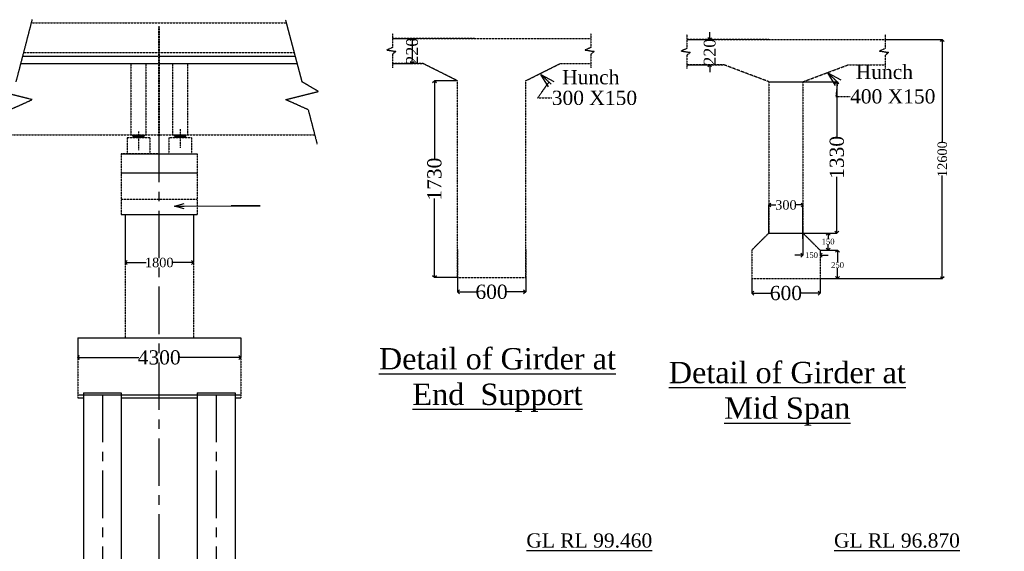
# Model space of a CAD drawing. Header units: millimetres. Extents: x -11064034 to 12176239, y -803770 to 320261.
# Tile 12 of 16: x 3190593 to 3242531, y -756221 to -728190. Entities that reach past the tile are written whole.
import ezdxf

# ---------------------------------------------------------------- set-up
doc = ezdxf.new("R2010")
doc.units = ezdxf.units.MM
doc.header["$MEASUREMENT"] = 0
doc.linetypes.add('CENTERX2', pattern=[4, 2.5, -0.5, 0.5, -0.5])
doc.linetypes.add('HIDDEN', pattern=[0.375, 0.25, -0.125])
doc.layers.add('TEXT', color=7, linetype='Continuous')
doc.styles.get("Standard").update_dxf_attribs({"font": 'times.ttf'})
doc.styles.add('style1', font='txt.shx', dxfattribs={"height": 1})
doc.dimstyles.new('RH SCALL', dxfattribs={"dimtxt": 500, "dimasz": 200, "dimexe": 1, "dimexo": 1.5, "dimgap": 0.09, "dimtad": 0, "dimdec": 0, "dimzin": 4, "dimdsep": 46, "dimtxsty": 'Standard', "dimblk": 'OPEN90', "dimcen": 0, "dimadec": 0, "dimazin": 1, "dimtfac": 1, "dimtdec": 0, "dimtix": 1, "dimtofl": 0, "dimtmove": 0, "dimatfit": 3, "dimfxl": 0, "dimtolj": 1, "dimtzin": 0, "dimarcsym": 0})
doc.dimstyles.get("Standard").update_dxf_attribs({"dimtxt": 400, "dimasz": 215, "dimexe": 0.18, "dimexo": 0.0625, "dimgap": 0.09, "dimtad": 0, "dimtih": 1, "dimtoh": 1, "dimdec": 0, "dimzin": 4, "dimdsep": 46, "dimtxsty": 'Standard', "dimblk": 'OPEN90', "dimcen": 0, "dimadec": 0, "dimazin": 1, "dimtfac": 1, "dimtdec": 0, "dimtix": 1, "dimtofl": 0, "dimtmove": 0, "dimatfit": 3, "dimldrblk": 'OPEN30', "dimfxl": 0, "dimtolj": 1, "dimtzin": 0, "dimarcsym": 0})

# ---------------------------------------------------------------- blocks, each defined once
blk = doc.blocks.new('_Open90')
at = {"color": 0, "linetype": 'ByBlock', "lineweight": -2}
for p, q in [((0, 0), (-1, 0)), ((-0.5, 0.5), (0, 0)), ((0, 0), (-0.5, -0.5))]:
    blk.add_line(p, q, dxfattribs=at)
blk = doc.blocks.new('*D372')
at = {"color": 0, "linetype": 'Continuous', "lineweight": -2, "ltscale": 10000, "transparency": 16777216}
for p, q in [((3213683.113038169, -741788.5985115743), (3213683.113038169, -742540.7785115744)), ((3217283.113038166, -741788.5985115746), (3217283.113038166, -742540.7785115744)), ((3213898.113038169, -742540.5985115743), (3214695.982663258, -742540.5985115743)), ((3217068.113038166, -742540.5985115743), (3216270.243413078, -742540.5985115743))]:
    blk.add_line(p, q, dxfattribs=at)
at = {"layer": 'Defpoints', "color": 0, "linetype": 'Continuous', "lineweight": 30, "ltscale": 10000, "transparency": 16777216}
for p in [(3213683.113038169, -741788.5360115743), (3217283.113038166, -741788.5360115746), (3217283.113038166, -742540.5985115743)]:
    blk.add_point(p, dxfattribs=at)
at = {"color": 0, "linetype": 'Continuous', "lineweight": -2, "ltscale": 10000, "transparency": 16777216, "xscale": 215, "yscale": 215, "zscale": 215, "rotation": 180}
blk.add_blockref('_Open90', (3213683.113038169, -742540.5985115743), dxfattribs=at)
at = {"color": 0, "linetype": 'Continuous', "lineweight": -2, "ltscale": 10000, "transparency": 16777216, "xscale": 215, "yscale": 215, "zscale": 215}
blk.add_blockref('_Open90', (3217283.113038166, -742540.5985115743), dxfattribs=at)
at = {"color": 0, "linetype": 'Continuous', "ltscale": 10000, "transparency": 16777216, "insert": (3215483.113038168, -742540.5985115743), "char_height": 400, "attachment_point": 5}
blk.add_mtext('\\A1;{\\H1.875x;600}', dxfattribs=at)
blk = doc.blocks.new('_Open30')
at = {"color": 0, "linetype": 'ByBlock', "lineweight": -2}
for p, q in [((-1, 0.26794919), (0, 0)), ((0, 0), (-1, -0.26794919)), ((0, 0), (-1, 0))]:
    blk.add_line(p, q, dxfattribs=at)
blk = doc.blocks.new('*D373')
at = {"color": 0, "linetype": 'Continuous', "lineweight": -2, "ltscale": 10000, "transparency": 16777216}
for p, q in [((3213681.613038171, -731408.5360115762), (3212469.55053826, -731408.5360115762)), ((3212470.55053826, -731608.5360115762), (3212470.55053826, -735575.6450022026)), ((3212470.55053826, -741588.5360115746), (3212470.55053826, -737621.4270209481)), ((3213681.613038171, -741788.5360115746), (3212469.55053826, -741788.5360115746))]:
    blk.add_line(p, q, dxfattribs=at)
at = {"layer": 'Defpoints', "color": 0, "linetype": 'Continuous', "lineweight": 30, "ltscale": 10000, "transparency": 16777216}
for p in [(3213683.113038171, -731408.5360115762), (3212470.55053826, -741788.5360115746), (3213683.113038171, -741788.5360115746)]:
    blk.add_point(p, dxfattribs=at)
at = {"color": 0, "linetype": 'Continuous', "lineweight": -2, "ltscale": 10000, "transparency": 16777216, "xscale": 200, "yscale": 200, "zscale": 200}
for p, rotation in [((3212470.55053826, -731408.5360115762), 90), ((3212470.55053826, -741788.5360115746), 270)]:
    blk.add_blockref('_Open90', p, dxfattribs=dict(at, rotation=rotation))
at = {"color": 0, "linetype": 'Continuous', "ltscale": 10000, "transparency": 16777216, "insert": (3212470.550538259, -736598.5360115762), "char_height": 500, "attachment_point": 5, "rotation": 90}
blk.add_mtext('\\A1;{\\H1.5x;1730}', dxfattribs=at)
blk = doc.blocks.new('*D374')
at = {"color": 0, "linetype": 'Continuous', "lineweight": -2, "ltscale": 10000, "transparency": 16777216}
for p, q in [((3210254.113038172, -729188.5360115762), (3211294.631061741, -729188.5360115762)), ((3211293.631061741, -729388.5360115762), (3211293.631061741, -730308.5360115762)), ((3210254.113038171, -730508.5360115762), (3211294.631061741, -730508.5360115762))]:
    blk.add_line(p, q, dxfattribs=at)
at = {"layer": 'Defpoints', "color": 0, "linetype": 'Continuous', "lineweight": 30, "ltscale": 10000, "transparency": 16777216}
for p in [(3210252.613038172, -729188.5360115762), (3210252.613038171, -730508.5360115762), (3211293.631061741, -730508.5360115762)]:
    blk.add_point(p, dxfattribs=at)
at = {"color": 0, "linetype": 'Continuous', "lineweight": -2, "ltscale": 10000, "transparency": 16777216, "xscale": 200, "yscale": 200, "zscale": 200}
for p, rotation in [((3211293.631061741, -729188.5360115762), 90), ((3211293.631061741, -730508.5360115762), 270)]:
    blk.add_blockref('_Open90', p, dxfattribs=dict(at, rotation=rotation))
at = {"color": 0, "linetype": 'Continuous', "ltscale": 10000, "transparency": 16777216, "insert": (3211293.63106174, -729848.536011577), "char_height": 500, "attachment_point": 5, "rotation": 90}
blk.add_mtext('\\A1;{\\H1.25x;220}', dxfattribs=at)
blk = doc.blocks.new('*D375')
at = {"color": 0, "linetype": 'Continuous', "lineweight": -2, "ltscale": 10000, "transparency": 16777216}
for p, q in [((3229211.642510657, -741842.0437311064), (3229211.642510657, -742606.7332324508)), ((3232811.642510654, -741842.0437311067), (3232811.642510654, -742606.7332324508)), ((3229426.642510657, -742606.5532324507), (3230224.512135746, -742606.5532324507)), ((3232596.642510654, -742606.5532324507), (3231798.772885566, -742606.5532324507))]:
    blk.add_line(p, q, dxfattribs=at)
at = {"layer": 'Defpoints', "color": 0, "linetype": 'Continuous', "lineweight": 30, "ltscale": 10000, "transparency": 16777216}
for p in [(3229211.642510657, -741841.9812311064), (3232811.642510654, -741841.9812311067), (3232811.642510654, -742606.5532324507)]:
    blk.add_point(p, dxfattribs=at)
at = {"color": 0, "linetype": 'Continuous', "lineweight": -2, "ltscale": 10000, "transparency": 16777216, "xscale": 215, "yscale": 215, "zscale": 215, "rotation": 180}
blk.add_blockref('_Open90', (3229211.642510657, -742606.5532324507), dxfattribs=at)
at = {"color": 0, "linetype": 'Continuous', "lineweight": -2, "ltscale": 10000, "transparency": 16777216, "xscale": 215, "yscale": 215, "zscale": 215}
blk.add_blockref('_Open90', (3232811.642510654, -742606.5532324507), dxfattribs=at)
at = {"color": 0, "linetype": 'Continuous', "ltscale": 10000, "transparency": 16777216, "insert": (3231011.642510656, -742606.5532324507), "char_height": 400, "attachment_point": 5}
blk.add_mtext('\\A1;{\\H1.875x;600}', dxfattribs=at)
blk = doc.blocks.new('*D376')
at = {"color": 0, "linetype": 'Continuous', "lineweight": -2, "ltscale": 10000, "transparency": 16777216}
for p, q in [((3231911.705010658, -739441.9812311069), (3233236.849395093, -739441.9812311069)), ((3233236.669395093, -739656.9812311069), (3233236.669395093, -739739.2957011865)), ((3233236.669395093, -740126.9812311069), (3233236.669395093, -740044.666761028)), ((3232811.705010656, -740341.9812311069), (3233236.849395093, -740341.9812311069))]:
    blk.add_line(p, q, dxfattribs=at)
at = {"layer": 'Defpoints', "color": 0, "linetype": 'Continuous', "lineweight": 30, "ltscale": 10000, "transparency": 16777216}
for p in [(3231911.642510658, -739441.9812311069), (3232811.642510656, -740341.9812311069), (3233236.669395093, -740341.9812311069)]:
    blk.add_point(p, dxfattribs=at)
at = {"color": 0, "linetype": 'Continuous', "lineweight": -2, "ltscale": 10000, "transparency": 16777216, "xscale": 215, "yscale": 215, "zscale": 215}
for p, rotation in [((3233236.669395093, -739441.9812311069), 90), ((3233236.669395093, -740341.9812311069), 270)]:
    blk.add_blockref('_Open90', p, dxfattribs=dict(at, rotation=rotation))
at = {"color": 0, "linetype": 'Continuous', "ltscale": 10000, "transparency": 16777216, "insert": (3233236.669395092, -739891.9812311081), "char_height": 400, "attachment_point": 5}
blk.add_mtext('\\A1;{\\H0.75x;150}', dxfattribs=at)
blk = doc.blocks.new('*D377')
at = {"color": 0, "linetype": 'Continuous', "lineweight": -2, "ltscale": 10000, "transparency": 16777216}
for p, q in [((3231911.642510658, -739142.043731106), (3231911.642510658, -740604.5000504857)), ((3231696.642510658, -740604.3200504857), (3231481.642510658, -740604.3200504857)), ((3232811.642510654, -740342.0437311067), (3232811.642510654, -740604.5000504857)), ((3233026.642510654, -740604.3200504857), (3233241.642510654, -740604.3200504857))]:
    blk.add_line(p, q, dxfattribs=at)
at = {"layer": 'Defpoints', "color": 0, "linetype": 'Continuous', "lineweight": 30, "ltscale": 10000, "transparency": 16777216}
for p in [(3231911.642510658, -739141.981231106), (3232811.642510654, -740341.9812311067), (3232811.642510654, -740604.3200504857)]:
    blk.add_point(p, dxfattribs=at)
at = {"color": 0, "linetype": 'Continuous', "lineweight": -2, "ltscale": 10000, "transparency": 16777216, "xscale": 215, "yscale": 215, "zscale": 215}
blk.add_blockref('_Open90', (3231911.642510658, -740604.3200504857), dxfattribs=at)
at = {"color": 0, "linetype": 'Continuous', "lineweight": -2, "ltscale": 10000, "transparency": 16777216, "xscale": 215, "yscale": 215, "zscale": 215, "rotation": 180}
blk.add_blockref('_Open90', (3232811.642510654, -740604.3200504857), dxfattribs=at)
at = {"color": 0, "linetype": 'Continuous', "ltscale": 10000, "transparency": 16777216, "insert": (3232361.642510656, -740604.3200504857), "char_height": 400, "attachment_point": 5}
blk.add_mtext('\\A1;{\\H0.75x;150}', dxfattribs=at)
blk = doc.blocks.new('*D378')
at = {"color": 0, "linetype": 'Continuous', "lineweight": -2, "ltscale": 10000, "transparency": 16777216}
for p, q in [((3232809.301701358, -740341.9812311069), (3233735.02734128, -740341.9812311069)), ((3233734.847341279, -740556.9812311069), (3233734.847341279, -740975.7872835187)), ((3233734.847341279, -741626.9812311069), (3233734.847341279, -741281.1583433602)), ((3232811.705010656, -741841.9812311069), (3233735.02734128, -741841.9812311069))]:
    blk.add_line(p, q, dxfattribs=at)
at = {"layer": 'Defpoints', "color": 0, "linetype": 'Continuous', "lineweight": 30, "ltscale": 10000, "transparency": 16777216}
for p in [(3232809.239201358, -740341.9812311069), (3232811.642510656, -741841.9812311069), (3233734.847341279, -741841.9812311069)]:
    blk.add_point(p, dxfattribs=at)
at = {"color": 0, "linetype": 'Continuous', "lineweight": -2, "ltscale": 10000, "transparency": 16777216, "xscale": 215, "yscale": 215, "zscale": 215}
for p, rotation in [((3233734.847341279, -740341.9812311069), 90), ((3233734.847341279, -741841.9812311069), 270)]:
    blk.add_blockref('_Open90', p, dxfattribs=dict(at, rotation=rotation))
at = {"color": 0, "linetype": 'Continuous', "ltscale": 10000, "transparency": 16777216, "insert": (3233734.847341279, -741128.4728134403), "char_height": 400, "attachment_point": 5}
blk.add_mtext('\\A1;{\\H0.75x;250}', dxfattribs=at)
blk = doc.blocks.new('*D379')
at = {"color": 0, "linetype": 'Continuous', "lineweight": -2, "ltscale": 10000, "transparency": 16777216}
for p, q in [((3230113.142510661, -731461.9812311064), (3233698.95585066, -731461.9812311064)), ((3233697.95585066, -731661.9812311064), (3233697.95585066, -734429.0902217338)), ((3233697.95585066, -739241.9812311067), (3233697.95585066, -736474.8722404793)), ((3230113.142510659, -739441.9812311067), (3233698.95585066, -739441.9812311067))]:
    blk.add_line(p, q, dxfattribs=at)
at = {"layer": 'Defpoints', "color": 0, "linetype": 'Continuous', "lineweight": 30, "ltscale": 10000, "transparency": 16777216}
for p in [(3230111.642510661, -731461.9812311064), (3230111.642510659, -739441.9812311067), (3233697.95585066, -739441.9812311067)]:
    blk.add_point(p, dxfattribs=at)
at = {"color": 0, "linetype": 'Continuous', "lineweight": -2, "ltscale": 10000, "transparency": 16777216, "xscale": 200, "yscale": 200, "zscale": 200}
for p, rotation in [((3233697.95585066, -731461.9812311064), 90), ((3233697.95585066, -739441.9812311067), 270)]:
    blk.add_blockref('_Open90', p, dxfattribs=dict(at, rotation=rotation))
at = {"color": 0, "linetype": 'Continuous', "ltscale": 10000, "transparency": 16777216, "insert": (3233697.955850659, -735451.9812311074), "char_height": 500, "attachment_point": 5, "rotation": 90}
blk.add_mtext('\\A1;{\\H1.5x;1330}', dxfattribs=at)
blk = doc.blocks.new('*D380')
at = {"color": 0, "linetype": 'Continuous', "lineweight": -2, "ltscale": 10000, "transparency": 16777216}
for p, q in [((3226991.685773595, -729041.9812311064), (3226991.685773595, -728841.9812311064)), ((3225782.642510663, -729241.9812311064), (3226992.685773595, -729241.9812311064)), ((3225782.642510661, -730561.9812311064), (3226992.685773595, -730561.9812311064)), ((3226991.685773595, -730761.9812311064), (3226991.685773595, -730961.9812311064))]:
    blk.add_line(p, q, dxfattribs=at)
at = {"layer": 'Defpoints', "color": 0, "linetype": 'Continuous', "lineweight": 30, "ltscale": 10000, "transparency": 16777216}
for p in [(3225781.142510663, -729241.9812311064), (3225781.142510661, -730561.9812311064), (3226991.685773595, -730561.9812311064)]:
    blk.add_point(p, dxfattribs=at)
at = {"color": 0, "linetype": 'Continuous', "lineweight": -2, "ltscale": 10000, "transparency": 16777216, "xscale": 200, "yscale": 200, "zscale": 200}
for p, rotation in [((3226991.685773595, -729241.9812311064), 270), ((3226991.685773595, -730561.9812311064), 90)]:
    blk.add_blockref('_Open90', p, dxfattribs=dict(at, rotation=rotation))
at = {"color": 0, "linetype": 'Continuous', "ltscale": 10000, "transparency": 16777216, "insert": (3226991.685773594, -729901.9812311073), "char_height": 500, "attachment_point": 5, "rotation": 90}
blk.add_mtext('\\A1;{\\H1.25x;220}', dxfattribs=at)
blk = doc.blocks.new('*D409')
at = {"color": 0, "linetype": 'Continuous', "lineweight": -2, "ltscale": 10000, "transparency": 16777216}
for p, q in [((3196153.117509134, -738466.7801888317), (3196153.117509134, -740997.147688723)), ((3199753.117509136, -738466.7801888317), (3199753.117509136, -740997.147688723)), ((3196353.117509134, -740996.147688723), (3197271.160169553, -740996.147688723)), ((3199553.117509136, -740996.147688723), (3198635.074848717, -740996.147688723))]:
    blk.add_line(p, q, dxfattribs=at)
at = {"layer": 'Defpoints', "color": 0, "linetype": 'Continuous', "lineweight": 30, "ltscale": 10000, "transparency": 16777216}
for p in [(3196153.117509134, -738465.2801888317, -872.242292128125), (3199753.117509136, -738465.2801888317, -872.242292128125), (3199753.117509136, -740996.147688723)]:
    blk.add_point(p, dxfattribs=at)
at = {"color": 0, "linetype": 'Continuous', "lineweight": -2, "ltscale": 10000, "transparency": 16777216, "xscale": 200, "yscale": 200, "zscale": 200, "rotation": 180}
blk.add_blockref('_Open90', (3196153.117509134, -740996.147688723), dxfattribs=at)
at = {"color": 0, "linetype": 'Continuous', "lineweight": -2, "ltscale": 10000, "transparency": 16777216, "xscale": 200, "yscale": 200, "zscale": 200}
blk.add_blockref('_Open90', (3199753.117509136, -740996.147688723), dxfattribs=at)
at = {"color": 0, "linetype": 'Continuous', "ltscale": 10000, "transparency": 16777216, "insert": (3197953.117509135, -740996.147688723), "char_height": 500, "attachment_point": 5}
blk.add_mtext('\\A1;1800', dxfattribs=at)
blk = doc.blocks.new('*D418')
at = {"color": 0, "linetype": 'Continuous', "lineweight": -2, "ltscale": 10000, "transparency": 16777216}
for p, q in [((3230111.642510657, -739440.4812311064), (3230111.642510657, -737958.001337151)), ((3230311.642510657, -737959.001337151), (3230485.957701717, -737959.001337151)), ((3231711.642510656, -737959.001337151), (3231537.327319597, -737959.001337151)), ((3231911.642510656, -739740.4812311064), (3231911.642510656, -737958.001337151))]:
    blk.add_line(p, q, dxfattribs=at)
at = {"layer": 'Defpoints', "color": 0, "linetype": 'Continuous', "lineweight": 30, "ltscale": 10000, "transparency": 16777216}
for p in [(3231911.642510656, -737959.001337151), (3230111.642510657, -739441.9812311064, -1308.363438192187), (3231911.642510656, -739741.9812311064, -1308.363438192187)]:
    blk.add_point(p, dxfattribs=at)
at = {"color": 0, "linetype": 'Continuous', "lineweight": -2, "ltscale": 10000, "transparency": 16777216, "xscale": 200, "yscale": 200, "zscale": 200, "rotation": 180}
blk.add_blockref('_Open90', (3230111.642510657, -737959.001337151), dxfattribs=at)
at = {"color": 0, "linetype": 'Continuous', "lineweight": -2, "ltscale": 10000, "transparency": 16777216, "xscale": 200, "yscale": 200, "zscale": 200}
blk.add_blockref('_Open90', (3231911.642510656, -737959.001337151), dxfattribs=at)
at = {"color": 0, "linetype": 'Continuous', "ltscale": 10000, "transparency": 16777216, "insert": (3231011.642510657, -737959.001337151), "char_height": 500, "attachment_point": 5}
blk.add_mtext('\\A1;300', dxfattribs=at)
blk = doc.blocks.new('*D431')
at = {"color": 0, "linetype": 'Continuous', "lineweight": -2, "ltscale": 10000, "transparency": 16777216}
for p, q in [((3193653.117509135, -744969.6689483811), (3193653.117509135, -746002.4444291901)), ((3202253.117509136, -744969.6689483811), (3202253.117509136, -746002.4444291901)), ((3193853.117509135, -746001.4444291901), (3196873.990018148, -746001.4444291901)), ((3202053.117509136, -746001.4444291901), (3199032.245000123, -746001.4444291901))]:
    blk.add_line(p, q, dxfattribs=at)
at = {"layer": 'Defpoints', "color": 0, "linetype": 'Continuous', "lineweight": 30, "ltscale": 10000, "transparency": 16777216}
for p in [(3193653.117509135, -744968.1689483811, -872.242292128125), (3202253.117509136, -744968.1689483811), (3202253.117509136, -746001.4444291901)]:
    blk.add_point(p, dxfattribs=at)
at = {"color": 0, "linetype": 'Continuous', "lineweight": -2, "ltscale": 10000, "transparency": 16777216, "xscale": 200, "yscale": 200, "zscale": 200, "rotation": 180}
blk.add_blockref('_Open90', (3193653.117509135, -746001.4444291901), dxfattribs=at)
at = {"color": 0, "linetype": 'Continuous', "lineweight": -2, "ltscale": 10000, "transparency": 16777216, "xscale": 200, "yscale": 200, "zscale": 200}
blk.add_blockref('_Open90', (3202253.117509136, -746001.4444291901), dxfattribs=at)
at = {"color": 0, "linetype": 'Continuous', "ltscale": 10000, "transparency": 16777216, "insert": (3197953.117509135, -746001.4444291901), "char_height": 500, "attachment_point": 5}
blk.add_mtext('\\A1;{\\H1.5x;4300}', dxfattribs=at)
blk = doc.blocks.new('*D434')
at = {"color": 0, "linetype": 'Continuous', "lineweight": -2, "ltscale": 10000, "transparency": 16777216}
for p, q in [((3236243.642510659, -729241.9812311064), (3239261.847143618, -729241.9812311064)), ((3239260.847143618, -729441.9812311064), (3239260.847143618, -734675.4528749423)), ((3239260.847143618, -741641.9812311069), (3239260.847143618, -736408.509587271)), ((3232813.142510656, -741841.9812311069), (3239261.847143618, -741841.9812311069))]:
    blk.add_line(p, q, dxfattribs=at)
at = {"layer": 'Defpoints', "color": 0, "linetype": 'Continuous', "lineweight": 30, "ltscale": 10000, "transparency": 16777216}
for p in [(3236242.142510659, -729241.9812311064, -1308.363438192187), (3232811.642510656, -741841.9812311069, -1308.363438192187), (3239260.847143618, -741841.9812311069)]:
    blk.add_point(p, dxfattribs=at)
at = {"color": 0, "linetype": 'Continuous', "lineweight": -2, "ltscale": 10000, "transparency": 16777216, "xscale": 200, "yscale": 200, "zscale": 200}
for p, rotation in [((3239260.847143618, -729241.9812311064), 90), ((3239260.847143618, -741841.9812311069), 270)]:
    blk.add_blockref('_Open90', p, dxfattribs=dict(at, rotation=rotation))
at = {"color": 0, "linetype": 'Continuous', "lineweight": 30, "ltscale": 10000, "transparency": 16777216, "insert": (3239260.847143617, -735541.9812311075), "char_height": 500, "attachment_point": 5, "rotation": 90}
blk.add_mtext('\\A1;12600', dxfattribs=at)

msp = doc.modelspace()

# ---------------------------------------------------------------- hatches: boundary and pattern name
at = {"linetype": 'HIDDEN'}
for points in [[(3196553.117509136, -734265.2801888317), (3196553.117509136, -734395.2801888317), (3196853.117509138, -734395.2801888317), (3196853.117509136, -734265.2801888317)], [(3196853.117509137, -734265.2801888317), (3196853.117509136, -734395.2801888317), (3197153.117509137, -734395.2801888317), (3197153.117509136, -734265.2801888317)], [(3199053.117509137, -734395.2801888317), (3199053.117509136, -734265.2801888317), (3198753.117509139, -734265.2801888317), (3198753.11750914, -734395.2801888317)], [(3199353.117509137, -734395.2801888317), (3199353.117509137, -734265.2801888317), (3199053.117509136, -734265.2801888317), (3199053.117509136, -734395.2801888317)]]:
    msp.add_hatch(color=0, dxfattribs=at).paths.add_polyline_path(points)

# ---------------------------------------------------------------- linework, layer by layer
at = {"color": 0, "linetype": 'HIDDEN'}
for p, q in [((3191241.972811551, -728190.2424230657, -872.242292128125), (3190390.765650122, -731460.3692912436, -872.242292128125)), ((3191200.202035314, -728350.7153888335, -872.242292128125), (3204648.597264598, -728350.7153888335, -872.242292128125)), ((3197913.117509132, -728550.7153888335, -872.242292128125), (3197913.117509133, -734325.4901888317, -872.242292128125)), ((3197953.117509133, -728550.7153888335, -872.242292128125), (3197953.117509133, -734325.4901888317, -872.242292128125)), ((3204605.926722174, -728190.2424230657, -872.242292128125), (3205475.469368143, -731460.3692912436, -872.242292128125)), ((3190792.949101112, -729915.2801888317, -872.242292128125), (3205064.622657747, -729915.2801888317, -872.242292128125)), ((3196453.117509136, -730525.4901888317, -872.242292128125), (3196453.117509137, -734265.2801888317, -872.242292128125)), ((3197253.117509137, -730525.4901888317, -872.242292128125), (3197253.117509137, -734265.2801888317, -872.242292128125)), ((3198653.117509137, -730525.4901888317, -872.242292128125), (3198653.117509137, -734265.2801888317, -872.242292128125)), ((3199453.117509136, -730525.4901888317, -872.242292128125), (3199453.117509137, -734265.2801888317, -872.242292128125)), ((3206345.716554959, -731973.8203505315, -872.242292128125), (3205475.469368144, -731460.3692912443, -872.242292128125)), ((3230111.642510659, -731461.9812311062, -1308.363438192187), (3230111.642510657, -739441.9812311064, -1308.363438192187)), ((3231911.642510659, -731461.9812311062, -1308.363438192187), (3231911.642510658, -740341.9812311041, -1308.363438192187)), ((3191250.64681833, -732405.9787802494, -872.242292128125), (3189520.518463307, -731973.8203505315, -872.242292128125)), ((3204615.588199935, -732405.9787802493, -872.242292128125), (3206345.716554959, -731973.8203505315, -872.242292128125)), ((3190057.960674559, -732938.9234925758, -872.242292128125), (3191250.64681833, -732405.9787802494, -872.242292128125)), ((3205808.274343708, -732938.9234925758, -872.242292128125), (3204615.588199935, -732405.9787802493, -872.242292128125)), ((3205808.274343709, -732938.9234925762, -872.242292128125), (3206276.976500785, -734739.5609713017, -872.242292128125)), ((3189712.71280988, -734265.2801888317, -872.242292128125), (3206153.522208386, -734265.2801888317, -872.242292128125)), ((3196253.117509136, -734395.2801888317, -872.242292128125), (3196253.117509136, -735265.2801888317, -872.242292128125)), ((3196253.117509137, -734395.2801888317, -872.242292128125), (3197453.117509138, -734395.2801888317, -872.242292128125)), ((3196553.117509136, -734265.2801888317, -872.242292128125), (3197153.117509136, -734265.2801888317, -872.242292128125)), ((3196553.117509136, -734265.2801888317, -872.242292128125), (3196553.117509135, -734395.2801888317, -872.242292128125)), ((3196853.117509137, -734084.2165407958, -872.242292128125), (3196853.117509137, -735073.3805893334, -872.242292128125)), ((3197153.117509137, -734265.2801888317, -872.242292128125), (3197153.117509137, -734395.2801888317, -872.242292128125)), ((3197453.117509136, -734395.2801888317, -872.242292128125), (3197453.117509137, -735265.2801888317, -872.242292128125)), ((3198453.117509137, -734395.2801888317, -872.242292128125), (3198453.117509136, -735265.2801888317, -872.242292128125)), ((3198453.117509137, -734395.2801888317, -872.242292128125), (3199653.117509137, -734395.2801888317, -872.242292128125)), ((3198753.117509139, -734265.2801888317, -872.242292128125), (3199353.117509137, -734265.2801888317, -872.242292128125)), ((3198753.117509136, -734265.2801888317, -872.242292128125), (3199353.117509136, -734265.2801888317, -872.242292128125)), ((3198753.117509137, -734265.2801888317, -872.242292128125), (3198753.117509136, -734395.2801888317, -872.242292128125)), ((3199053.117509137, -733964.1809243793, -872.242292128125), (3199053.117509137, -734953.2635468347, -872.242292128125)), ((3199353.117509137, -734265.2801888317, -872.242292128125), (3199353.117509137, -734395.2801888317, -872.242292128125)), ((3199653.117509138, -734395.2801888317, -872.242292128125), (3199653.117509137, -735265.2801888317, -872.242292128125)), ((3195953.117509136, -735265.2801888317, -872.242292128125), (3195953.117509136, -737665.2801888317, -872.242292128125)), ((3197933.117509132, -735265.2801888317, -872.242292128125), (3195953.117509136, -735265.2801888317, -872.242292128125)), ((3199953.117509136, -735265.2801888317, -872.242292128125), (3199953.117509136, -737665.2801888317, -872.242292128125)), ((3195953.117509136, -737665.2801888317, -872.242292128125), (3195953.117509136, -738465.2801888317, -872.242292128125)), ((3199953.117509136, -737665.2801888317, -872.242292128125), (3195953.117509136, -737665.2801888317, -872.242292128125)), ((3199953.117509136, -737665.2801888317, -872.242292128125), (3199953.117509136, -738465.2801888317, -872.242292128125)), ((3196153.117509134, -738465.2801888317, -872.242292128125), (3196153.117509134, -744968.1689483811, -872.242292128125)), ((3199753.117509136, -738465.2801888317, -872.242292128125), (3199753.117509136, -744968.1689483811, -872.242292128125)), ((3213683.113038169, -740288.5360115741), (3213683.113038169, -741788.5360115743)), ((3217283.113038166, -740288.5360115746), (3217283.113038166, -741788.5360115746)), ((3229211.642510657, -740341.9812311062, -1308.363438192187), (3229211.642510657, -741841.9812311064, -1308.363438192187)), ((3232811.642510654, -740341.9812311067, -1308.363438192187), (3232811.642510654, -741841.9812311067, -1308.363438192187)), ((3193653.117509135, -744968.1689483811, -872.242292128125), (3193653.117509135, -748128.1689483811, -872.242292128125)), ((3202253.117509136, -744968.1689483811, -872.242292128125), (3202253.117509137, -748128.1689483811, -872.242292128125))]:
    msp.add_line(p, q, dxfattribs=at)
at = {"linetype": 'HIDDEN'}
for p, q in [((3210252.613038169, -728914.0691913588), (3210252.613038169, -729661.0691913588)), ((3214583.113038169, -729188.536011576), (3210252.61303817, -729188.536011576)), ((3210252.613038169, -729188.5360115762), (3220713.613038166, -729188.536011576)), ((3214583.113038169, -729188.536011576), (3216383.113038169, -729188.536011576)), ((3220713.613038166, -728914.0691913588), (3220713.613038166, -729661.0691913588)), ((3225781.142510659, -728967.5144108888, -1308.363438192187), (3225781.142510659, -729714.5144108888, -1308.363438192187)), ((3236242.142510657, -728967.5144108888, -1308.363438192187), (3236242.142510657, -729714.5144108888, -1308.363438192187)), ((3210252.613038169, -729661.0691913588), (3209963.863038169, -729787.8191913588)), ((3220713.613038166, -729661.0691913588), (3220424.863038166, -729787.8191913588)), ((3225781.142510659, -729714.5144108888, -1308.363438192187), (3225492.392510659, -729841.2644108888, -1308.363438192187)), ((3230111.642510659, -729241.9812311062, -1308.363438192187), (3225781.142510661, -729241.9812311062, -1308.363438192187)), ((3225781.142510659, -729241.9812311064, -1308.363438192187), (3236242.142510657, -729241.9812311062, -1308.363438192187)), ((3230111.642510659, -729241.9812311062, -1308.363438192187), (3231911.642510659, -729241.9812311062, -1308.363438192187)), ((3236242.142510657, -729714.5144108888, -1308.363438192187), (3235953.392510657, -729841.2644108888, -1308.363438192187)), ((3209963.863038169, -729787.8191913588), (3210430.363038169, -729861.3191913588)), ((3210430.363038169, -729861.3191913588), (3210252.613038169, -730020.3191913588)), ((3210252.613038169, -730020.3191913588), (3210252.613038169, -730734.3191913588)), ((3220424.863038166, -729787.8191913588), (3220891.363038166, -729861.3191913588)), ((3220891.363038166, -729861.3191913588), (3220713.613038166, -730020.3191913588)), ((3220713.613038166, -730020.3191913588), (3220713.613038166, -730734.3191913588)), ((3225492.392510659, -729841.2644108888, -1308.363438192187), (3225958.892510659, -729914.7644108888, -1308.363438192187)), ((3225958.892510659, -729914.7644108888, -1308.363438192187), (3225781.142510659, -730073.7644108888, -1308.363438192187)), ((3225781.142510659, -730073.7644108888, -1308.363438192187), (3225781.142510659, -730787.7644108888, -1308.363438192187)), ((3235953.392510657, -729841.2644108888, -1308.363438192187), (3236419.892510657, -729914.7644108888, -1308.363438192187)), ((3236419.892510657, -729914.7644108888, -1308.363438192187), (3236242.142510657, -730073.7644108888, -1308.363438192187)), ((3236242.142510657, -730073.7644108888, -1308.363438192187), (3236242.142510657, -730787.7644108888, -1308.363438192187)), ((3210252.613038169, -730508.536011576), (3211883.113038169, -730508.536011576)), ((3211883.113038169, -730508.536011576), (3210252.613038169, -730508.536011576)), ((3213683.113038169, -731408.536011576), (3211883.113038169, -730508.536011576)), ((3217283.113038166, -731408.536011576), (3219083.113038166, -730508.536011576)), ((3219083.113038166, -730508.536011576), (3220713.613038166, -730508.536011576)), ((3225781.142510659, -730561.9812311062, -1308.363438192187), (3227711.642510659, -730561.9812311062, -1308.363438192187)), ((3227711.642510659, -730561.9812311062, -1308.363438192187), (3225781.142510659, -730561.9812311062, -1308.363438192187)), ((3230111.642510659, -731461.9812311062, -1308.363438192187), (3227711.642510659, -730561.9812311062, -1308.363438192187)), ((3231911.642510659, -731461.9812311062, -1308.363438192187), (3234311.642510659, -730561.9812311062, -1308.363438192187)), ((3234311.642510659, -730561.9812311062, -1308.363438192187), (3236242.142510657, -730561.9812311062, -1308.363438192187)), ((3213683.113038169, -741788.5360115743), (3213683.113038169, -731408.536011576)), ((3217283.113038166, -741788.5360115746), (3217283.113038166, -731408.536011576)), ((3231911.642510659, -731461.9812311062, -1308.363438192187), (3231911.642510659, -731461.9812311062, -1308.363438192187)), ((3229211.642510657, -740341.9812311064, -1308.363438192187), (3230111.642510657, -739441.9812311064, -1308.363438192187)), ((3232811.642510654, -740341.9812311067, -1308.363438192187), (3231911.642510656, -739441.9812311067, -1308.363438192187)), ((3213683.113038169, -741788.5360115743), (3217283.113038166, -741788.5360115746)), ((3229211.642510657, -741841.9812311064, -1308.363438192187), (3232811.642510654, -741841.9812311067, -1308.363438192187))]:
    msp.add_line(p, q, dxfattribs=at)
at = {"color": 0, "linetype": 'ByBlock'}
for p, q in [((3197913.117509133, -730125.4901888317, -872.242292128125), (3190738.231879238, -730125.4901888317, -872.242292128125)), ((3205128.003139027, -730125.4901888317, -872.242292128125), (3197953.117509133, -730125.4901888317, -872.242292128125)), ((3197913.117509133, -730525.4901888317, -872.242292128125), (3190634.112718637, -730525.4901888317, -872.242292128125)), ((3205226.880465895, -730525.4901888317, -872.242292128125), (3197953.117509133, -730525.4901888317, -872.242292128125))]:
    msp.add_line(p, q, dxfattribs=at)
at = {"color": 0, "linetype": 'CENTERX2', "ltscale": 1000}
for p, q in [((3197933.117509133, -734265.2801888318, -872.242292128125), (3197933.117509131, -770131.1150452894, -872.242292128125)), ((3194953.117509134, -747968.1689483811, -872.242292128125), (3194953.117509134, -757800.6990218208, -872.242292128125)), ((3200953.117509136, -747968.1689483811, -872.242292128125), (3200953.117509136, -757808.3229797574, -872.242292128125))]:
    msp.add_line(p, q, dxfattribs=at)
at = {"color": 0, "ltscale": 5000}
for p, q in [((3195953.117509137, -735265.2801888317, -872.242292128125), (3199953.117509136, -735265.2801888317, -872.242292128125)), ((3195953.117509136, -736265.2801888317, -872.242292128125), (3199953.117509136, -736265.2801888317, -872.242292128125)), ((3195953.117509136, -738465.2801888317, -872.242292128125), (3199953.117509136, -738465.2801888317, -872.242292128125))]:
    msp.add_line(p, q, dxfattribs=at)
at = {"linetype": 'Continuous', "ltscale": 10000}
for p, q in [((3193653.117509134, -744968.1689483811), (3202253.117509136, -744968.1689483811)), ((3193953.117509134, -747868.1689483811, -872.242292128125), (3193953.117509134, -757616.6743716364, -872.242292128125)), ((3193953.117509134, -747868.1689483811), (3195953.117509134, -747868.1689483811)), ((3195953.117509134, -747868.1689483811, -872.242292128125), (3195953.117509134, -757616.6743716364, -872.242292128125)), ((3199953.117509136, -747868.1689483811, -872.242292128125), (3199953.117509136, -757616.6743716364, -872.242292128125)), ((3199953.117509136, -747868.1689483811), (3201953.117509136, -747868.1689483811)), ((3201953.117509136, -747868.1689483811, -872.242292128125), (3201953.117509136, -757616.6743716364, -872.242292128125)), ((3193653.117509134, -747968.1689483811), (3202253.117509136, -747968.1689483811)), ((3193653.117509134, -748128.1689483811), (3193953.117509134, -748128.1689483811)), ((3195953.117509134, -748128.1689483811), (3199953.117509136, -748128.1689483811)), ((3201953.117509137, -748128.1689483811), (3202253.117509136, -748128.1689483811))]:
    msp.add_line(p, q, dxfattribs=at)
at = {"color": 0, "linetype": 'HIDDEN', "elevation": -872.242292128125}
for points in [[(3196553.117509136, -734265.2801888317), (3197153.117509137, -734265.2801888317), (3197153.117509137, -734395.2801888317), (3196553.117509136, -734395.2801888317)], [(3198753.117509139, -734265.2801888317), (3199353.117509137, -734265.2801888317), (3199353.117509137, -734395.2801888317), (3198753.117509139, -734395.2801888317)]]:
    msp.add_lwpolyline(points, close=True, dxfattribs=at)

# ---------------------------------------------------------------- texts
at = {"color": 0, "linetype": 'HIDDEN', "char_height": 750, "attachment_point": 4}
for s, insert in [('Hunch', (3219209.401883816, -731227.7611380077)), ('Hunch', (3234694.553639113, -730949.5819934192, -1308.363438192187)), ('400 X150', (3234396.843726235, -732238.1830085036, -1308.363438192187)), ('300 X150', (3218659.903486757, -732315.9206226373))]:
    msp.add_mtext(s, dxfattribs=dict(at, insert=insert))
at = {"color": 0, "attachment_point": 1, "style": 'style1'}
for s, insert, char_height, width in [('\\pi247.964;{\\fTimes New Roman|b0|i0|c0|p18;COMPACTED SAND \\P\\pi600.34323;/SOIL FILLING AS \\P\\pi1034.19327;PER MORT & H \\P\\pi895.04403;SPECIFICATION}', (3099686.613141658, -732993.6943746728, -872.242292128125), 500, 7189.150775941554), ('\\pi247.964;{\\fTimes New Roman|b0|i0|c0|p18;COMPACTED SAND \\P\\pi600.34323;/SOIL FILLING AS \\P\\pi1034.19327;PER MORT & H \\P\\pi895.04403;SPECIFICATION}', (3107676.503822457, -732993.6943746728, -872.242292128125), 500, 7189.150775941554), ('\\pi189.13846;{\\fTimes New Roman|b0|i0|c0|p18;COMPACTED SAND \\P\\pi400.566;/SOIL FILLING AS \\P\\pi660.87602;PER MORT & H \\P\\pi577.38648;SPECIFICATION}', (3134944.875319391, -734450.7979632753, -872.242292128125), 300, 4394.21058835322), ('\\pi189.13846;{\\fTimes New Roman|b0|i0|c0|p18;COMPACTED SAND \\P\\pi400.566;/SOIL FILLING AS \\P\\pi660.87602;PER MORT & H \\P\\pi577.38648;SPECIFICATION}', (3140206.166034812, -734450.7979632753, -872.242292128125), 300, 4394.21058835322), ('\\pi189.13846;{\\fTimes New Roman|b0|i0|c0|p18;COMPACTED SAND \\P\\pi400.566;/SOIL FILLING AS \\P\\pi660.87602;PER MORT & H \\P\\pi577.38648;SPECIFICATION}', (3145671.027276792, -734450.7979632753, -872.242292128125), 300, 4394.21058835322)]:
    msp.add_mtext(s, dxfattribs=dict(at, insert=insert, char_height=char_height, width=width))
at = {"color": 0, "char_height": 750.0000000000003, "attachment_point": 1}
for s, insert in [('{\\LGL RL 99.460}', (3217319.332885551, -755275.3072258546)), ('{\\LGL RL 96.870}', (3233548.708028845, -755275.3072258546))]:
    msp.add_mtext(s, dxfattribs=dict(at, insert=insert))
at = {"layer": 'TEXT', "color": 0, "char_height": 1125, "attachment_point": 2}
for s, insert, width in [('{\\LDetail of Girder at End  Support}', (3215792.366268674, -745505.2427868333), 14701.55910807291), ('{\\LDetail of Girder at Mid Span}', (3231083.139903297, -746232.5339654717, -1308.363438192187), 13288.32017354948)]:
    msp.add_mtext(s, dxfattribs=dict(at, insert=insert, width=width))

# ---------------------------------------------------------------- dimensions: what is measured, and where the dimension line sits
at = {"linetype": 'Continuous', "ltscale": 10000}
for base, p1, p2, text, dimstyle, picture, middle in [((3211293.631061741, -730508.5360115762), (3210252.61303817, -729188.536011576), (3210252.613038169, -730508.536011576), '{\\H1.25x;220}', 'RH SCALL', '*D374', (3211293.63106174, -729848.536011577)), ((3233236.669395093, -740341.9812311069, -1308.363438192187), (3231911.642510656, -739441.9812311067, -1308.363438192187), (3232811.642510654, -740341.9812311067, -1308.363438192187), '{\\H0.75x;150}', 'Standard', '*D376', (3233236.669395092, -739891.9812311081, -1308.363438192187)), ((3233734.847341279, -741841.9812311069, -1308.363438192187), (3232809.239201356, -740341.9812311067, -1308.363438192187), (3232811.642510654, -741841.9812311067, -1308.363438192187), '{\\H0.75x;250}', 'Standard', '*D378', (3233734.847341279, -741128.4728134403, -1308.363438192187))]:
    dim = msp.add_linear_dim(base=base, p1=p1, p2=p2, angle=90, text=text, dimstyle=dimstyle, dxfattribs=at)
    dim.commit()
    dim.dimension.update_dxf_attribs({"geometry": picture, "text_midpoint": middle, "dimtype": 160})
for base, p1, p2, text, picture, middle in [((3226991.685773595, -730561.9812311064, -1308.363438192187), (3225781.142510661, -729241.9812311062, -1308.363438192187), (3225781.142510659, -730561.9812311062, -1308.363438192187), '{\\H1.25x;220}', '*D380', (3226991.685773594, -729901.9812311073, -1308.363438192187)), ((3212470.55053826, -741788.5360115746), (3213683.113038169, -731408.536011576), (3213683.113038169, -741788.5360115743), '{\\H1.5x;1730}', '*D373', (3212470.550538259, -736598.5360115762)), ((3233697.95585066, -739441.9812311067, -1308.363438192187), (3230111.642510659, -731461.9812311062, -1308.363438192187), (3230111.642510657, -739441.9812311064, -1308.363438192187), '{\\H1.5x;1330}', '*D379', (3233697.955850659, -735451.9812311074, -1308.363438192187))]:
    dim = msp.add_linear_dim(base=base, p1=p1, p2=p2, angle=90, text=text, dimstyle='RH SCALL', dxfattribs=at)
    dim.commit()
    dim.dimension.update_dxf_attribs({"geometry": picture, "text_midpoint": middle})
at = {"linetype": 'Continuous', "lineweight": 30, "ltscale": 10000}
dim = msp.add_linear_dim(base=(3239260.847143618, -741841.9812311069), p1=(3236242.142510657, -729241.9812311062, -1308.363438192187), p2=(3232811.642510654, -741841.9812311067, -1308.363438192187), angle=90, dimstyle='RH SCALL', dxfattribs=at)
dim.commit()
dim.dimension.update_dxf_attribs({"geometry": '*D434', "text_midpoint": (3239260.847143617, -735541.9812311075)})
at = {"linetype": 'Continuous', "ltscale": 10000}
for base, p1, p2, text, dimstyle, picture, middle in [((3231911.642510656, -737959.001337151), (3230111.642510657, -739441.9812311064, -1308.363438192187), (3231911.642510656, -739741.9812311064, -1308.363438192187), '300', 'RH SCALL', '*D418', (3231011.642510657, -737959.001337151)), ((3199753.117509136, -740996.147688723), (3196153.117509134, -738465.2801888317, -872.242292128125), (3199753.117509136, -738465.2801888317, -872.242292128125), '1800', 'RH SCALL', '*D409', (3197953.117509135, -740996.147688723)), ((3217283.113038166, -742540.5985115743), (3213683.113038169, -741788.5360115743), (3217283.113038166, -741788.5360115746), '{\\H1.875x;600}', 'Standard', '*D372', (3215483.113038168, -742540.5985115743)), ((3232811.642510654, -742606.5532324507, -1308.363438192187), (3229211.642510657, -741841.9812311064, -1308.363438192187), (3232811.642510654, -741841.9812311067, -1308.363438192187), '{\\H1.875x;600}', 'Standard', '*D375', (3231011.642510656, -742606.5532324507, -1308.363438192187)), ((3202253.117509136, -746001.4444291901), (3193653.117509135, -744968.1689483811, -872.242292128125), (3202253.117509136, -744968.1689483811), '{\\H1.5x;4300}', 'RH SCALL', '*D431', (3197953.117509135, -746001.4444291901))]:
    dim = msp.add_linear_dim(base=base, p1=p1, p2=p2, text=text, dimstyle=dimstyle, dxfattribs=at)
    dim.commit()
    dim.dimension.update_dxf_attribs({"geometry": picture, "text_midpoint": middle})
dim = msp.add_linear_dim(base=(3232811.642510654, -740604.3200504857, -1308.363438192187), p1=(3231911.642510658, -739141.981231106, -1308.363438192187), p2=(3232811.642510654, -740341.9812311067, -1308.363438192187), text='{\\H0.75x;150}', dimstyle='Standard', dxfattribs=at)
dim.commit()
dim.dimension.update_dxf_attribs({"geometry": '*D377', "text_midpoint": (3232361.642510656, -740604.3200504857, -1308.363438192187), "dimtype": 160})

# ---------------------------------------------------------------- leaders
at = {"color": 0, "linetype": 'HIDDEN', "annotation_type": 0, "has_hookline": 1, "hookline_direction": 0}
for points, text_width in [([(3218085.790738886, -731074.7777166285), (3218508.063505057, -731473.7429019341), (3217909.813486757, -732315.9206226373), (3218659.813486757, -732315.9206226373)], 4314.52775775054), ([(3233219.102447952, -730997.9698967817, -1308.363438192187), (3233731.49641543, -731482.0819934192, -1308.363438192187), (3233646.753726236, -732238.1830085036, -1308.363438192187), (3234396.753726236, -732238.1830085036, -1308.363438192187)], 4342.105263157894)]:
    msp.add_leader(points, dimstyle='Standard', override={"dimtxt": 500, "dimasz": 750, "dimfxl": 300}, dxfattribs=dict(at, text_width=text_width))
at = {"linetype": 'Continuous', "annotation_type": 0, "has_hookline": 1, "hookline_direction": 0, "text_width": 7363.374188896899}
msp.add_leader([(3198761.186288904, -738023.0291310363, -872.242292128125), (3203277.008245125, -738008.0806891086, -872.242292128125), (3201746.461702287, -738008.0806891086, -872.242292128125)], dimstyle='Standard', override={"dimtxt": 300, "dimasz": 500, "dimfxl": 300}, dxfattribs=at)

doc.saveas('drawing.dxf')
